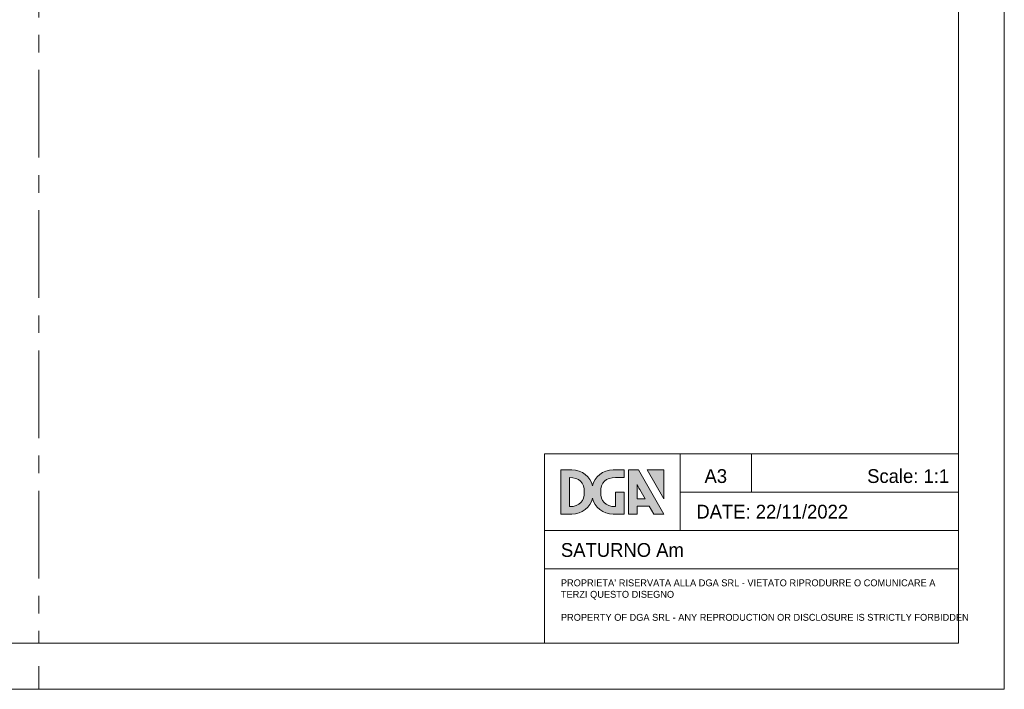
# Model space of a CAD drawing. Header units: millimetres. Extents: x 0 to 420, y 0 to 297.
# Tile 2 of 5: x 206 to 420, y 0 to 146. Entities that reach past the tile are written whole.
import ezdxf

# ---------------------------------------------------------------- set-up
doc = ezdxf.new("R2010")
doc.units = ezdxf.units.MM
doc.header["$LTSCALE"] = 1.5
doc.linetypes.add('CENTERX2', pattern=[20.32, 12.7, -2.54, 2.54, -2.54])
doc.layers.add('DGA-quote', color=251, linetype='Continuous', lineweight=0)
doc.layers.add('DGA-txt', color=7, linetype='Continuous', lineweight=0)

# ---------------------------------------------------------------- blocks, each defined once
blk = doc.blocks.new('LOGO DGA2')
at = {"layer": 'DGA-txt'}
h = blk.add_hatch(color=256, dxfattribs=at)
h.dxf.hatch_style = 1
edge = h.paths.add_edge_path()
edge.add_spline(control_points=[(480.9, 61.9), (480.9, 61.9), (480.9, 81.7), (480.9, 81.7), (480.9, 81.7), (483.9, 81.7), (486.8, 81.7)], knot_values=[2.5, 2.5, 2.5, 2.5, 3.5, 3.5, 3.5, 4, 4, 4, 4], degree=3, periodic=0)
edge.add_spline(control_points=[(486.8, 81.7), (489.8, 81.7), (492.7, 81.7), (492.7, 81.7), (492.7, 81.7), (492.7, 74.2), (492.7, 66.7)], knot_values=[1.5, 1.5, 1.5, 1.5, 2, 2, 2, 2.5, 2.5, 2.5, 2.5], degree=3, periodic=0)
edge.add_spline(control_points=[(492.7, 66.7), (492.7, 59.2), (492.7, 51.7), (492.7, 51.7), (492.7, 51.7), (489, 51.7), (485.3, 51.7)], knot_values=[0.5, 0.5, 0.5, 0.5, 1, 1, 1, 1.5, 1.5, 1.5, 1.5], degree=3, periodic=0)
edge.add_spline(control_points=[(485.3, 51.7), (481.6, 51.7), (478, 51.7), (478, 51.7)], knot_values=[0, 0, 0, 0, 0.5, 0.5, 0.5, 0.5], degree=3, periodic=0)
edge.add_spline(control_points=[(478, 51.7), (463.6, 51.7), (452.9, 60.8), (449.7, 73.5)], knot_values=[19, 19, 19, 19, 20, 20, 20, 20], degree=3, periodic=0)
edge.add_spline(control_points=[(449.7, 73.5), (446.5, 60.8), (435.8, 51.7), (421.5, 51.7)], knot_values=[18, 18, 18, 18, 19, 19, 19, 19], degree=3, periodic=0)
edge.add_spline(control_points=[(421.5, 51.7), (421.5, 51.7), (406.7, 51.7), (406.7, 51.7), (406.7, 51.7), (406.7, 66.7), (406.7, 81.7)], knot_values=[16.5, 16.5, 16.5, 16.5, 17.5, 17.5, 17.5, 18, 18, 18, 18], degree=3, periodic=0)
edge.add_spline(control_points=[(406.7, 81.7), (406.7, 96.7), (406.7, 111.7), (406.7, 111.7), (406.7, 111.7), (410.4, 111.7), (414.1, 111.7)], knot_values=[15.5, 15.5, 15.5, 15.5, 16, 16, 16, 16.5, 16.5, 16.5, 16.5], degree=3, periodic=0)
edge.add_spline(control_points=[(414.1, 111.7), (417.8, 111.7), (421.5, 111.7), (421.5, 111.7), (436, 111.7), (446.5, 102.8), (449.7, 90)], knot_values=[14, 14, 14, 14, 14.5, 14.5, 14.5, 15.5, 15.5, 15.5, 15.5], degree=3, periodic=0)
edge.add_spline(control_points=[(449.7, 90), (452.9, 102.8), (463.4, 111.7), (477.9, 111.7)], knot_values=[13, 13, 13, 13, 14, 14, 14, 14], degree=3, periodic=0)
edge.add_spline(control_points=[(477.9, 111.7), (477.9, 111.7), (492.7, 111.7), (492.7, 111.7), (492.7, 111.7), (492.7, 109.2), (492.7, 106.6)], knot_values=[11.5, 11.5, 11.5, 11.5, 12.5, 12.5, 12.5, 13, 13, 13, 13], degree=3, periodic=0)
edge.add_spline(control_points=[(492.7, 106.6), (492.7, 104.1), (492.7, 101.6), (492.7, 101.6), (492.7, 101.6), (489.8, 101.6), (486.8, 101.6)], knot_values=[10.5, 10.5, 10.5, 10.5, 11, 11, 11, 11.5, 11.5, 11.5, 11.5], degree=3, periodic=0)
edge.add_spline(control_points=[(486.8, 101.6), (483.9, 101.6), (480.9, 101.5), (480.9, 101.5), (480.9, 101.5), (480.9, 101.5), (480.9, 101.5)], knot_values=[9.99999, 9.99999, 9.99999, 9.99999, 10.49999, 10.49999, 10.49999, 10.5, 10.5, 10.5, 10.5], degree=3, periodic=0)
edge.add_spline(control_points=[(480.9, 101.5), (480.9, 101.5), (481, 101.5), (481, 101.5)], knot_values=[9.00001, 9.00001, 9.00001, 9.00001, 9.99999, 9.99999, 9.99999, 9.99999], degree=3, periodic=0)
edge.add_spline(control_points=[(481, 101.5), (467.6, 101.5), (460.9, 94.8), (460.9, 81.7)], knot_values=[8, 8, 8, 8, 9, 9, 9, 9], degree=3, periodic=0)
edge.add_spline(control_points=[(460.9, 81.7), (460.9, 69.9), (466.5, 62), (480.9, 61.9)], knot_values=[7, 7, 7, 7, 8, 8, 8, 8], degree=3, periodic=0)
edge = h.paths.add_edge_path(flags=16)
edge.add_spline(control_points=[(418.5, 101.5), (431.8, 101.5), (438.5, 94.8), (438.5, 81.7)], knot_values=[8, 8, 8, 8, 9, 9, 9, 9], degree=3, periodic=0)
edge.add_spline(control_points=[(438.5, 81.7), (438.5, 69.9), (432.9, 62), (418.5, 61.9)], knot_values=[0, 0, 0, 0, 1, 1, 1, 1], degree=3, periodic=0)
edge.add_spline(control_points=[(418.5, 61.9), (418.5, 61.9), (418.5, 101.5), (418.5, 101.5)], knot_values=[4, 4, 4, 4, 5, 5, 5, 5], degree=3, periodic=0)
h = blk.add_hatch(color=256, dxfattribs=at)
h.dxf.hatch_style = 1
h.paths.add_polyline_path([(512.1, 111.7), (510.5, 111.7), (504, 111.7), (498.7, 111.7), (498.7, 51.7), (510.5, 51.7), (510.5, 62.6), (526.9, 62.6), (533.1, 51.7), (546.7, 51.7)])
edge = h.paths.add_edge_path(flags=16)
edge.add_spline(control_points=[(515.8, 72.5), (513.2, 72.5), (510.5, 72.5), (510.5, 72.5), (510.5, 72.5), (510.5, 91.8), (510.5, 91.8)], knot_values=[0.5, 0.5, 0.5, 0.5, 1, 1, 1, 2, 2, 2, 2], degree=3, periodic=0)
edge.add_spline(control_points=[(510.5, 91.8), (512.4, 87.6), (513.9, 85.1), (513.9, 85.1), (513.9, 85.1), (521.2, 72.5), (521.2, 72.5), (521.2, 72.5), (518.5, 72.5), (515.8, 72.5)], knot_values=[2, 2, 2, 2, 3, 3, 3, 4, 4, 4, 4.5, 4.5, 4.5, 4.5], degree=3, periodic=0)
h = blk.add_hatch(color=256, dxfattribs=at)
h.dxf.hatch_style = 1
h.paths.add_polyline_path([(546.7, 111.7), (524.1, 111.7), (546.7, 72.5)])
at = {"layer": 'DGA-txt', "lineweight": 0}
for points in [[(546.7, 51.7), (512.1, 111.7), (510.5, 111.7), (504, 111.7), (498.7, 111.7), (498.7, 51.7), (510.5, 51.7), (510.5, 62.6), (526.9, 62.6), (533.1, 51.7), (546.7, 51.7)], [(524.1, 111.7), (546.7, 72.5), (546.7, 111.7), (524.1, 111.7)]]:
    blk.add_lwpolyline(points, dxfattribs=at)
for points, knots in [([(478, 51.7), (478, 51.7), (492.7, 51.7), (492.7, 51.7), (492.7, 51.7), (492.7, 81.7), (492.7, 81.7), (492.7, 81.7), (480.9, 81.7), (480.9, 81.7), (480.9, 81.7), (480.9, 61.9), (480.9, 61.9), (480.9, 61.9), (481, 61.9), (481, 61.9), (481, 61.9), (480.9, 61.9), (480.9, 61.9), (480.9, 61.9), (480.9, 61.9), (480.9, 61.9), (466.5, 62), (460.9, 69.9), (460.9, 81.7), (460.9, 94.8), (467.6, 101.5), (481, 101.5), (481, 101.5), (480.9, 101.5), (480.9, 101.5), (480.9, 101.5), (492.7, 101.6), (492.7, 101.6), (492.7, 101.6), (492.7, 111.7), (492.7, 111.7), (492.7, 111.7), (477.9, 111.7), (477.9, 111.7), (463.4, 111.7), (452.9, 102.8), (449.7, 90), (446.5, 102.8), (436, 111.7), (421.5, 111.7), (421.5, 111.7), (406.7, 111.7), (406.7, 111.7), (406.7, 111.7), (406.7, 51.7), (406.7, 51.7), (406.7, 51.7), (421.5, 51.7), (421.5, 51.7), (435.8, 51.7), (446.5, 60.8), (449.7, 73.5), (452.9, 60.8), (463.6, 51.7), (478, 51.7)], [0, 0, 0, 0, 1, 1, 1, 2, 2, 2, 3, 3, 3, 4, 4, 4, 5, 5, 5, 6, 6, 6, 7, 7, 7, 8, 8, 8, 9, 9, 9, 10, 10, 10, 11, 11, 11, 12, 12, 12, 13, 13, 13, 14, 14, 14, 15, 15, 15, 16, 16, 16, 17, 17, 17, 18, 18, 18, 19, 19, 19, 20, 20, 20, 20]), ([(521.2, 72.5), (521.2, 72.5), (510.5, 72.5), (510.5, 72.5), (510.5, 72.5), (510.5, 91.8), (510.5, 91.8), (512.4, 87.6), (513.9, 85.1), (513.9, 85.1), (513.9, 85.1), (521.2, 72.5), (521.2, 72.5)], [0, 0, 0, 0, 1, 1, 1, 2, 2, 2, 3, 3, 3, 4, 4, 4, 4])]:
    blk.add_open_spline(points, degree=3, knots=knots, dxfattribs=at)
for points in [[(418.5, 61.9), (418.5, 61.9), (418.5, 101.5), (418.5, 101.5)], [(418.5, 101.5), (431.8, 101.5), (438.5, 94.8), (438.5, 81.7)], [(438.5, 81.7), (438.5, 69.9), (432.9, 62), (418.5, 61.9)]]:
    blk.add_open_spline(points, degree=3, dxfattribs=at)

msp = doc.modelspace()

# ---------------------------------------------------------------- linework, layer by layer
at = {"layer": 'DGA-quote', "linetype": 'CENTERX2'}
msp.add_lwpolyline([(210, 287), (210, 10)], dxfattribs=at)
at = {"layer": 'DGA-txt'}
for points in [[(420, 297), (0, 297), (0, 0), (420, 0)], [(410, 287), (10, 287), (10, 10), (410, 10)], [(320, 51.2), (410, 51.2), (410, 10), (320, 10)]]:
    msp.add_lwpolyline(points, close=True, dxfattribs=at)
for points in [[(320, 34.53), (349.47, 34.53), (349.47, 51.2)], [(365, 51.2), (365, 42.87)], [(349.47, 42.87), (410, 42.87)], [(349.47, 34.53), (410, 34.53)], [(320, 26.19), (410, 26.19)], [(210, 0), (210, 5)]]:
    msp.add_lwpolyline(points, dxfattribs=at)

# ---------------------------------------------------------------- block references
at = {"layer": 'DGA-txt', "xscale": 0.16, "yscale": 0.16, "zscale": 0.16}
msp.add_blockref('LOGO DGA2', (258.46, 29.79), dxfattribs=at)

# ---------------------------------------------------------------- texts
at = {"layer": 'DGA-txt', "attachment_point": 1}
for s, insert, char_height, width in [('\\pxqc;A3', (349.47, 47.84), 3, 15.529), ('\\pxqr;Scale: 1:1', (365, 47.84), 3, 43), ('\\pxql,t4;DATE: 22/11/2022', (353.01, 40.11), 3, 84.1871), ('SATURNO Am', (323.54, 31.78), 3, 84.1871), ('PROPRIETA’ RISERVATA ALLA DGA SRL - VIETATO RIPRODURRE O COMUNICARE A TERZI QUESTO DISEGNO\\P\\PPROPERTY OF DGA SRL - ANY REPRODUCTION OR DISCLOSURE IS STRICTLY FORBIDDEN', (323.54, 23.89), 1.5, 84.1871)]:
    msp.add_mtext(s, dxfattribs=dict(at, insert=insert, char_height=char_height, width=width))

doc.saveas('drawing.dxf')
